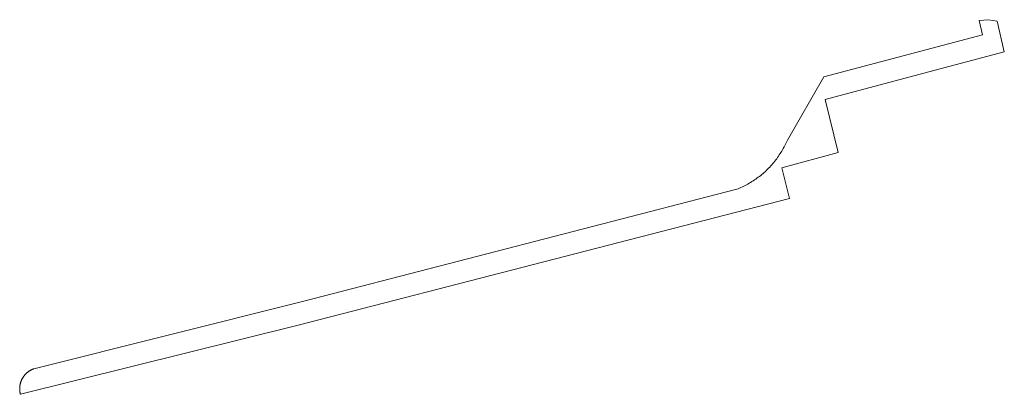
# Model space of a CAD drawing. Extents: x 211930 to 222589, y 569015 to 577578.
# Tile 54 of 95: x 220605 to 220690, y 574820 to 574852. Entities that reach past the tile are written whole.
import ezdxf

# ---------------------------------------------------------------- set-up
doc = ezdxf.new("R2010")
doc.units = 0
doc.layers.add('016 Alles planjaar 2023', color=72, linetype='Continuous', lineweight=20, true_color=0x1e90ff)

msp = doc.modelspace()

# ---------------------------------------------------------------- hatches: boundary and pattern name
at = {"layer": '016 Alles planjaar 2023', "true_color": 0x1e90ff}
h = msp.add_hatch(dxfattribs=at)
h.set_pattern_fill('DQ_CLEAR', color=72, style=0)
h.set_pattern_definition([])
h.paths.add_polyline_path([(220685.54, 574848.188), (220690.211, 574849.429), (220689.604, 574852.046), (220688.856, 574852.183), (220688.048, 574852.118), (220688.335, 574850.88), (220674.683, 574847.253), (220671.54, 574841.829), (220671.487, 574841.707), (220671.433, 574841.586), (220671.376, 574841.466), (220671.317, 574841.347), (220671.256, 574841.229), (220671.193, 574841.112), (220671.128, 574840.996), (220671.062, 574840.881), (220670.993, 574840.767), (220670.922, 574840.655), (220670.85, 574840.544), (220670.775, 574840.434), (220670.699, 574840.325), (220670.621, 574840.217), (220670.541, 574840.111), (220670.459, 574840.007), (220670.376, 574839.903), (220670.29, 574839.802), (220670.203, 574839.701), (220670.115, 574839.602), (220670.024, 574839.505), (220669.932, 574839.409), (220669.839, 574839.315), (220669.744, 574839.222), (220669.647, 574839.131), (220669.548, 574839.042), (220669.449, 574838.954), (220669.347, 574838.868), (220669.245, 574838.784), (220669.141, 574838.702), (220669.035, 574838.621), (220668.928, 574838.542), (220668.82, 574838.465), (220668.71, 574838.39), (220668.6, 574838.316), (220668.488, 574838.245), (220668.374, 574838.176), (220668.26, 574838.108), (220668.145, 574838.042), (220668.028, 574837.979), (220667.91, 574837.917), (220667.792, 574837.857), (220667.672, 574837.8), (220667.551, 574837.744), (220667.43, 574837.691), (220667.307, 574837.639), (220667.184, 574837.59), (220629.927, 574827.965), (220606.694, 574822.143), (220606.666, 574822.133), (220606.637, 574822.122), (220606.609, 574822.11), (220606.581, 574822.099), (220606.553, 574822.086), (220606.526, 574822.074), (220606.499, 574822.061), (220606.472, 574822.047), (220606.445, 574822.033), (220606.418, 574822.019), (220606.392, 574822.004), (220606.366, 574821.988), (220606.34, 574821.972), (220606.314, 574821.956), (220606.289, 574821.94), (220606.264, 574821.923), (220606.239, 574821.905), (220606.214, 574821.887), (220606.19, 574821.869), (220606.166, 574821.85), (220606.143, 574821.831), (220606.12, 574821.812), (220606.097, 574821.792), (220606.074, 574821.772), (220606.052, 574821.751), (220606.03, 574821.73), (220606.009, 574821.709), (220605.987, 574821.687), (220605.967, 574821.665), (220605.946, 574821.643), (220605.926, 574821.62), (220605.906, 574821.597), (220605.887, 574821.573), (220605.868, 574821.55), (220605.85, 574821.526), (220605.831, 574821.502), (220605.814, 574821.477), (220605.796, 574821.452), (220605.78, 574821.427), (220605.763, 574821.401), (220605.747, 574821.376), (220605.731, 574821.35), (220605.716, 574821.324), (220605.701, 574821.297), (220605.687, 574821.27), (220605.673, 574821.243), (220605.66, 574821.216), (220605.647, 574821.189), (220605.634, 574821.161), (220605.622, 574821.133), (220605.611, 574821.105), (220605.6, 574821.077), (220605.589, 574821.049), (220605.579, 574821.02), (220605.569, 574820.992), (220605.56, 574820.963), (220605.551, 574820.934), (220605.543, 574820.904), (220605.535, 574820.875), (220605.528, 574820.846), (220605.521, 574820.816), (220605.515, 574820.787), (220605.509, 574820.757), (220605.504, 574820.727), (220605.499, 574820.697), (220605.495, 574820.667), (220605.491, 574820.637), (220605.487, 574820.607), (220605.485, 574820.577), (220605.482, 574820.547), (220605.48, 574820.516), (220605.479, 574820.486), (220605.478, 574820.456), (220605.478, 574820.425), (220605.478, 574820.395), (220605.479, 574820.365), (220605.48, 574820.334), (220605.482, 574820.304), (220605.484, 574820.274), (220605.487, 574820.244), (220605.49, 574820.214), (220605.494, 574820.184), (220605.498, 574820.154), (220605.502, 574820.124), (220605.508, 574820.094), (220605.513, 574820.064), (220605.52, 574820.034), (220605.526, 574820.005), (220605.533, 574819.975), (220605.541, 574819.946), (220629.435, 574825.895), (220671.723, 574836.81), (220671.057, 574839.43), (220675.911, 574840.742), (220674.793, 574845.316), (220680.714, 574846.889), (220685.54, 574848.188)])

# ---------------------------------------------------------------- linework, layer by layer
at = {"layer": '016 Alles planjaar 2023', "color": 14, "true_color": 0x004000}
msp.add_lwpolyline([(220685.54, 574848.188), (220690.211, 574849.429), (220689.604, 574852.046), (220688.856, 574852.183), (220688.048, 574852.118), (220688.335, 574850.88), (220674.683, 574847.253), (220671.54, 574841.829), (220671.487, 574841.707), (220671.433, 574841.586), (220671.376, 574841.466), (220671.317, 574841.347), (220671.256, 574841.229), (220671.193, 574841.112), (220671.128, 574840.996), (220671.062, 574840.881), (220670.993, 574840.767), (220670.922, 574840.655), (220670.85, 574840.544), (220670.775, 574840.434), (220670.699, 574840.325), (220670.621, 574840.217), (220670.541, 574840.111), (220670.459, 574840.007), (220670.376, 574839.903), (220670.29, 574839.802), (220670.203, 574839.701), (220670.115, 574839.602), (220670.024, 574839.505), (220669.932, 574839.409), (220669.839, 574839.315), (220669.744, 574839.222), (220669.647, 574839.131), (220669.548, 574839.042), (220669.449, 574838.954), (220669.347, 574838.868), (220669.245, 574838.784), (220669.141, 574838.702), (220669.035, 574838.621), (220668.928, 574838.542), (220668.82, 574838.465), (220668.71, 574838.39), (220668.6, 574838.316), (220668.488, 574838.245), (220668.374, 574838.176), (220668.26, 574838.108), (220668.145, 574838.042), (220668.028, 574837.979), (220667.91, 574837.917), (220667.792, 574837.857), (220667.672, 574837.8), (220667.551, 574837.744), (220667.43, 574837.691), (220667.307, 574837.639), (220667.184, 574837.59), (220629.927, 574827.965), (220606.694, 574822.143), (220606.666, 574822.133), (220606.637, 574822.122), (220606.609, 574822.11), (220606.581, 574822.099), (220606.553, 574822.086), (220606.526, 574822.074), (220606.499, 574822.061), (220606.472, 574822.047), (220606.445, 574822.033), (220606.418, 574822.019), (220606.392, 574822.004), (220606.366, 574821.988), (220606.34, 574821.972), (220606.314, 574821.956), (220606.289, 574821.94), (220606.264, 574821.923), (220606.239, 574821.905), (220606.214, 574821.887), (220606.19, 574821.869), (220606.166, 574821.85), (220606.143, 574821.831), (220606.12, 574821.812), (220606.097, 574821.792), (220606.074, 574821.772), (220606.052, 574821.751), (220606.03, 574821.73), (220606.009, 574821.709), (220605.987, 574821.687), (220605.967, 574821.665), (220605.946, 574821.643), (220605.926, 574821.62), (220605.906, 574821.597), (220605.887, 574821.573), (220605.868, 574821.55), (220605.85, 574821.526), (220605.831, 574821.502), (220605.814, 574821.477), (220605.796, 574821.452), (220605.78, 574821.427), (220605.763, 574821.401), (220605.747, 574821.376), (220605.731, 574821.35), (220605.716, 574821.324), (220605.701, 574821.297), (220605.687, 574821.27), (220605.673, 574821.243), (220605.66, 574821.216), (220605.647, 574821.189), (220605.634, 574821.161), (220605.622, 574821.133), (220605.611, 574821.105), (220605.6, 574821.077), (220605.589, 574821.049), (220605.579, 574821.02), (220605.569, 574820.992), (220605.56, 574820.963), (220605.551, 574820.934), (220605.543, 574820.904), (220605.535, 574820.875), (220605.528, 574820.846), (220605.521, 574820.816), (220605.515, 574820.787), (220605.509, 574820.757), (220605.504, 574820.727), (220605.499, 574820.697), (220605.495, 574820.667), (220605.491, 574820.637), (220605.487, 574820.607), (220605.485, 574820.577), (220605.482, 574820.547), (220605.48, 574820.516), (220605.479, 574820.486), (220605.478, 574820.456), (220605.478, 574820.425), (220605.478, 574820.395), (220605.479, 574820.365), (220605.48, 574820.334), (220605.482, 574820.304), (220605.484, 574820.274), (220605.487, 574820.244), (220605.49, 574820.214), (220605.494, 574820.184), (220605.498, 574820.154), (220605.502, 574820.124), (220605.508, 574820.094), (220605.513, 574820.064), (220605.52, 574820.034), (220605.526, 574820.005), (220605.533, 574819.975), (220605.541, 574819.946), (220629.435, 574825.895), (220671.723, 574836.81), (220671.057, 574839.43), (220675.911, 574840.742), (220674.793, 574845.316), (220680.714, 574846.889), (220685.54, 574848.188)], close=True, dxfattribs=at)

doc.saveas('drawing.dxf')
